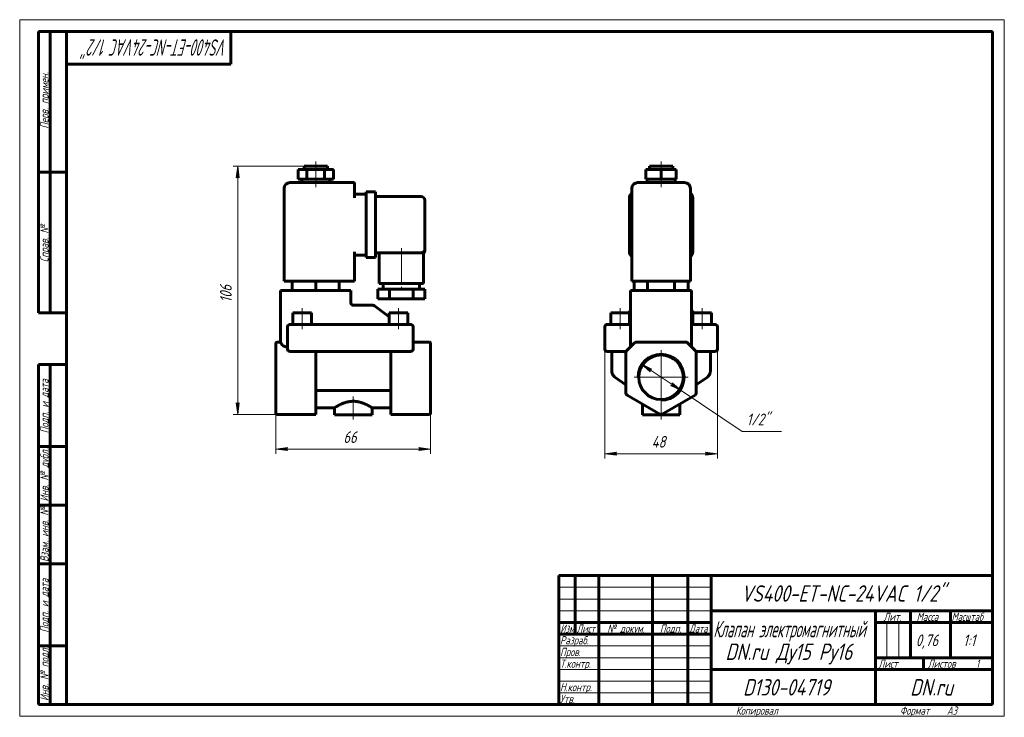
# Model space of a CAD drawing. Header units: millimetres. Extents: x 0 to 420, y 0 to 297.
import ezdxf

# ---------------------------------------------------------------- set-up
doc = ezdxf.new("R2010")
doc.units = ezdxf.units.MM
for name, pattern in [('K5LT_AXLED', [19.5, 15, -1.5, 1.5, -1.5]), ('K5LT_BASIC', [0]), ('K5LT_THIN', [0])]:
    doc.linetypes.add(name, pattern=pattern)
doc.layers.add('Системный слой', color=7, linetype='Continuous')
doc.layers.add('Системный слой (1)', color=7, linetype='Continuous', true_color=0x6c6c6c)
doc.styles.add('KDIMTEXTSTYLE', font='GOST_AU.SHX', dxfattribs={"width": 0.96, "oblique": 15, "height": 5})
doc.styles.add('KTEXTSTYLE', font='GOST_AU.SHX', dxfattribs={"width": 0.96, "height": 5})
doc.dimstyles.new('KDIMSTYLE (1.00)', dxfattribs={"dimtxt": 5, "dimasz": 1, "dimexe": 2, "dimexo": 0, "dimgap": 1, "dimtad": 1, "dimtxsty": 'KDIMTEXTSTYLE', "dimsah": 1, "dimcen": 0, "dimdle": 1, "dimadec": 0, "dimazin": 0, "dimtfac": 0.667, "dimtmove": 0, "dimatfit": 3, "dimfxl": 1, "dimtvp": 1, "dimtolj": 1, "dimtzin": 0, "dimarcsym": 0})

# ---------------------------------------------------------------- blocks, each defined once
blk = doc.blocks.new('U0')
at = {"layer": 'Системный слой (1)', "color": 150, "linetype": 'K5LT_BASIC', "lineweight": 60, "true_color": 0x0080ff}
for p, q in [((286.6, 173.33), (286.6, 173.35)), ((286.64, 173.08), (286.6, 173.33)), ((286.68, 172.98), (286.64, 173.08)), ((286.7, 172.94), (286.68, 172.98)), ((286.71, 172.92), (286.7, 172.94)), ((286.71, 172.91), (286.71, 172.92)), ((286.72, 172.91), (286.71, 172.91)), ((286.72, 172.9), (286.72, 172.91)), ((286.72, 172.89), (286.72, 172.9)), ((286.72, 172.9), (286.72, 172.9)), ((286.72, 172.9), (286.72, 172.9)), ((286.72, 172.9), (286.72, 172.9)), ((286.72, 172.9), (286.72, 172.9)), ((286.72, 172.9), (286.72, 172.9)), ((286.72, 172.9), (286.72, 172.9)), ((286.72, 172.9), (286.72, 172.9)), ((286.72, 172.9), (286.72, 172.9)), ((286.72, 172.9), (286.72, 172.9)), ((286.72, 172.9), (286.72, 172.9)), ((286.72, 172.9), (286.72, 172.9)), ((286.72, 172.9), (286.72, 172.9)), ((286.77, 172.83), (286.72, 172.89))]:
    blk.add_line(p, q, dxfattribs=at)
blk = doc.blocks.new('U1')
at = {"layer": 'Системный слой (1)', "color": 150, "linetype": 'K5LT_BASIC', "lineweight": 60, "true_color": 0x0080ff}
for p, q in [((258.6, 155.52), (258.6, 155.45)), ((258.6, 155.28), (258.6, 155.15))]:
    blk.add_line(p, q, dxfattribs=at)
blk = doc.blocks.new('U2')
at = {"layer": 'Системный слой (1)', "color": 150, "linetype": 'K5LT_BASIC', "lineweight": 60, "true_color": 0x0080ff}
for p, q in [((260.43, 172.83), (260.48, 172.89)), ((260.48, 172.89), (260.49, 172.9)), ((260.49, 172.91), (260.5, 172.92)), ((260.49, 172.9), (260.49, 172.91)), ((260.49, 172.91), (260.49, 172.91)), ((260.49, 172.9), (260.49, 172.9)), ((260.49, 172.9), (260.49, 172.9)), ((260.49, 172.9), (260.49, 172.9)), ((260.49, 172.9), (260.49, 172.9)), ((260.49, 172.9), (260.49, 172.9)), ((260.49, 172.9), (260.49, 172.9)), ((260.49, 172.9), (260.49, 172.9)), ((260.49, 172.9), (260.49, 172.9)), ((260.49, 172.9), (260.49, 172.9)), ((260.49, 172.9), (260.49, 172.9)), ((260.49, 172.9), (260.49, 172.9)), ((260.49, 172.9), (260.49, 172.9)), ((260.5, 172.92), (260.51, 172.94)), ((260.51, 172.94), (260.53, 172.98)), ((260.53, 172.98), (260.56, 173.08)), ((260.56, 173.08), (260.6, 173.33)), ((260.6, 173.33), (260.6, 173.35))]:
    blk.add_line(p, q, dxfattribs=at)
blk = doc.blocks.new('U3')
at = {"layer": 'Системный слой (1)', "color": 150, "linetype": 'K5LT_BASIC', "lineweight": 60, "true_color": 0x0080ff}
for p, q in [((288.6, 155.52), (288.6, 155.45)), ((288.6, 155.28), (288.6, 155.15))]:
    blk.add_line(p, q, dxfattribs=at)
blk = doc.blocks.new('U4')
at = {"layer": 'Системный слой (1)', "color": 150, "linetype": 'K5LT_BASIC', "lineweight": 60, "true_color": 0x0080ff}
for p, q in [((286.6, 181.57), (286.6, 173.35)), ((286.6, 173.35), (286.6, 157.57))]:
    blk.add_line(p, q, dxfattribs=at)
blk = doc.blocks.new('U5')
at = {"layer": 'Системный слой (1)', "color": 30, "linetype": 'K5LT_AXLED', "lineweight": 18, "true_color": 0xff8000}
for q in [(273.6, 156.07), (262.1, 144.57), (285.1, 144.57), (273.6, 133.07)]:
    blk.add_line((273.6, 144.57), q, dxfattribs=at)
blk = doc.blocks.new('D0')
at = {"layer": 'Системный слой (1)'}
for points in [[(249.6, 111.96), (254.6, 112.61), (254.1, 111.96), (254.6, 111.3)], [(297.6, 111.96), (292.6, 112.61), (293.1, 111.96), (292.6, 111.3)]]:
    blk.add_hatch(color=7, dxfattribs=at).paths.add_polyline_path(points)
at = {"layer": 'Системный слой (1)', "color": 7, "linetype": 'K5LT_THIN', "lineweight": 18}
for p, q in [((249.6, 161.32), (249.6, 109.96)), ((297.6, 161.32), (297.6, 109.96)), ((249.6, 111.96), (254.6, 112.61)), ((254.6, 111.3), (249.6, 111.96)), ((254.6, 112.61), (254.1, 111.96)), ((254.1, 111.96), (254.6, 111.3)), ((293.1, 111.96), (292.6, 112.61)), ((292.6, 112.61), (297.6, 111.96)), ((297.6, 111.96), (292.6, 111.3)), ((292.6, 111.3), (293.1, 111.96))]:
    blk.add_line(p, q, dxfattribs=at)
blk.add_wipeout([(269.58, 112.96), (269.58, 120.34), (277.3, 120.34), (277.3, 112.96)]).dxf.layer = 'Системный слой (1)'
blk.add_line((249.6, 111.96), (297.6, 111.96), dxfattribs=at)
at = {"layer": 'Системный слой (1)', "color": 7, "insert": (269.58, 119.54), "char_height": 5, "attachment_point": 1, "style": 'KTEXTSTYLE'}
blk.add_mtext('\\H5.0;\\W1.000;\\Q15;\\Q15;\\W0.965;48', dxfattribs=at)
blk = doc.blocks.new('KDIMARROW_01')
at = {"layer": 'Системный слой'}
blk.add_hatch(color=0, dxfattribs=at).paths.add_polyline_path([(-5, -0.66), (0, 0), (-5, 0.66), (-4.5, 0)])
at = {"layer": 'Системный слой', "color": 0, "linetype": 'K5LT_THIN', "lineweight": 18}
for p, q in [((-4.5, 0), (-5, 0.66)), ((-5, 0.66), (0, 0)), ((0, 0), (-5, -0.66)), ((-5, -0.66), (-4.5, 0))]:
    blk.add_line(p, q, dxfattribs=at)
at = {"layer": 'Системный слой (1)', "color": 0, "linetype": 'K5LT_THIN', "lineweight": 18}
blk.add_line((109.29, 144.57), (108.29, 144.57), dxfattribs=at)
blk = doc.blocks.new('D1')
at = {"layer": 'Системный слой (1)'}
for points in [[(269.61, 148.03), (265.08, 150.26), (268.87, 146.93), (268.83, 147.76)], [(282.12, 138.87), (278.33, 142.2), (278.38, 141.37), (277.6, 141.1)]]:
    blk.add_hatch(color=7, dxfattribs=at).paths.add_polyline_path(points)
at = {"layer": 'Системный слой (1)', "color": 7, "linetype": 'K5LT_THIN', "lineweight": 18}
for p, q in [((265.08, 150.26), (269.61, 148.03)), ((268.87, 146.93), (265.08, 150.26)), ((265.08, 150.26), (282.12, 138.87)), ((269.61, 148.03), (268.83, 147.76)), ((268.83, 147.76), (268.87, 146.93)), ((277.6, 141.1), (278.38, 141.37)), ((282.12, 138.87), (277.6, 141.1)), ((278.38, 141.37), (278.33, 142.2)), ((278.33, 142.2), (282.12, 138.87))]:
    blk.add_line(p, q, dxfattribs=at)
blk.add_wipeout([(310.12, 122.49), (310.12, 129.87), (322.41, 129.87), (322.41, 122.49)]).dxf.layer = 'Системный слой (1)'
for p, q in [((282.12, 138.87), (308.12, 121.49)), ((308.12, 121.49), (324.92, 121.49))]:
    blk.add_line(p, q, dxfattribs=at)
at = {"layer": 'Системный слой (1)', "color": 7, "insert": (310.12, 129.08), "char_height": 5, "attachment_point": 1, "style": 'KTEXTSTYLE'}
blk.add_mtext('\\H5.0;\\W1.000;\\Q15;\\Q15;\\W0.965;1/2"', dxfattribs=at)
blk = doc.blocks.new('U6')
at = {"layer": 'Системный слой (1)', "color": 150, "linetype": 'K5LT_BASIC', "lineweight": 60, "true_color": 0x0080ff}
for p, q in [((126.29, 131.57), (134.29, 131.57)), ((150.29, 131.57), (158.29, 131.57))]:
    blk.add_line(p, q, dxfattribs=at)
blk = doc.blocks.new('U7')
at = {"layer": 'Системный слой (1)', "color": 150, "linetype": 'K5LT_BASIC', "lineweight": 60, "true_color": 0x0080ff}
for p, q in [((172.79, 199.07), (172.79, 199.07)), ((172.79, 199.07), (172.79, 198.68)), ((172.79, 198.68), (172.79, 198.68)), ((172.79, 198.68), (172.79, 198.68))]:
    blk.add_line(p, q, dxfattribs=at)
blk = doc.blocks.new('D2')
at = {"layer": 'Системный слой (1)'}
for points in [[(113.79, 113.96), (114.29, 114.61), (109.29, 113.96), (114.29, 113.3)], [(175.29, 113.96), (170.29, 114.61), (170.79, 113.96), (170.29, 113.3)]]:
    blk.add_hatch(color=7, dxfattribs=at).paths.add_polyline_path(points)
at = {"layer": 'Системный слой (1)', "color": 7, "linetype": 'K5LT_THIN', "lineweight": 18}
for p, q in [((109.29, 129.29), (109.29, 111.96)), ((175.29, 129.29), (175.29, 111.96)), ((109.29, 113.96), (114.29, 114.61)), ((114.29, 113.3), (109.29, 113.96)), ((114.29, 114.61), (113.79, 113.96)), ((113.79, 113.96), (114.29, 113.3)), ((170.79, 113.96), (170.29, 114.61)), ((170.29, 114.61), (175.29, 113.96)), ((175.29, 113.96), (170.29, 113.3)), ((170.29, 113.3), (170.79, 113.96))]:
    blk.add_line(p, q, dxfattribs=at)
blk.add_wipeout([(138.08, 114.96), (138.08, 122.34), (146.17, 122.34), (146.17, 114.96)]).dxf.layer = 'Системный слой (1)'
blk.add_line((109.29, 113.96), (175.29, 113.96), dxfattribs=at)
at = {"layer": 'Системный слой (1)', "color": 7, "insert": (138.08, 121.54), "char_height": 5, "attachment_point": 1, "style": 'KTEXTSTYLE'}
blk.add_mtext('\\H5.0;\\W1.000;\\Q15;\\Q15;\\W0.965;66', dxfattribs=at)
blk = doc.blocks.new('D3')
at = {"layer": 'Системный слой (1)'}
for points in [[(93.69, 229.57), (93.03, 234.57), (92.37, 229.57), (93.03, 230.07)], [(93.03, 128.72), (93.69, 133.72), (93.03, 133.22), (92.37, 133.72)]]:
    blk.add_hatch(color=7, dxfattribs=at).paths.add_polyline_path(points)
at = {"layer": 'Системный слой (1)', "color": 7, "linetype": 'K5LT_THIN', "lineweight": 18}
for p, q in [((121.29, 234.57), (91.03, 234.57)), ((92.37, 229.57), (93.03, 234.57)), ((93.03, 234.57), (93.69, 229.57)), ((93.03, 230.07), (92.37, 229.57)), ((93.69, 229.57), (93.03, 230.07)), ((93.03, 128.72), (92.37, 133.72)), ((92.37, 133.72), (93.03, 133.22)), ((93.03, 133.22), (93.69, 133.72)), ((93.69, 133.72), (93.03, 128.72)), ((118.04, 128.72), (91.03, 128.72))]:
    blk.add_line(p, q, dxfattribs=at)
blk.add_wipeout([(92.03, 176.43), (84.65, 176.43), (84.65, 186.44), (92.03, 186.44)]).dxf.layer = 'Системный слой (1)'
blk.add_line((93.03, 234.57), (93.03, 128.72), dxfattribs=at)
at = {"layer": 'Системный слой (1)', "color": 7, "insert": (85.45, 176.43), "char_height": 5, "attachment_point": 1, "rotation": 90, "style": 'KTEXTSTYLE'}
blk.add_mtext('\\H5.0;\\W1.000;\\Q15;\\Q15;\\W0.965;106', dxfattribs=at)
blk = doc.blocks.new('U8')
at = {"color": 7, "linetype": 'K5LT_THIN', "lineweight": 18}
for p, q in [((0, 0), (0, 297)), ((0, 297), (420, 297)), ((420, 297), (420, 0)), ((230, 55), (295, 55)), ((230, 50), (295, 50)), ((230, 45), (295, 45)), ((369.96, 25), (369.96, 40)), ((374.98, 25), (374.98, 40)), ((230, 30), (295, 30)), ((230, 25), (295, 25)), ((230, 20), (295, 20)), ((230, 15), (295, 15)), ((230, 10), (295, 10)), ((420, 0), (0, 0))]:
    blk.add_line(p, q, dxfattribs=at)
at = {"color": 150, "linetype": 'K5LT_BASIC', "lineweight": 60, "true_color": 0x0080ff}
for p, q in [((8, 172), (8, 292)), ((20, 292), (8, 292)), ((13, 172), (13, 292)), ((20, 5), (20, 292)), ((20, 292), (415, 292)), ((90, 292), (90, 278)), ((415, 292), (415, 5)), ((90, 278), (20, 278)), ((20, 232), (8, 232)), ((20, 172), (8, 172)), ((8, 5), (8, 150)), ((20, 150), (8, 150)), ((13, 5), (13, 150)), ((20, 115), (8, 115)), ((20, 90), (8, 90)), ((20, 65), (8, 65)), ((230, 60), (415, 60)), ((230, 5), (230, 60)), ((237, 35), (237, 60)), ((247, 5), (247, 60)), ((270, 5), (270, 60)), ((285, 5), (285, 60)), ((295, 5), (295, 60)), ((295, 45), (415, 45)), ((365, 5), (365, 45)), ((380, 25), (380, 45)), ((397, 25), (397, 45)), ((230, 40), (295, 40)), ((365, 40), (380, 40)), ((380, 40), (415, 40)), ((230, 35), (295, 35)), ((20, 30), (8, 30)), ((365, 25), (415, 25)), ((385.57, 20), (385.57, 25)), ((295, 20), (365, 20)), ((365, 20), (415, 20)), ((20, 5), (8, 5)), ((415, 5), (20, 5))]:
    blk.add_line(p, q, dxfattribs=at)
at = {"color": 7, "attachment_point": 1, "style": 'KTEXTSTYLE'}
for s, insert, char_height, rotation in [('\\H5.0;\\W1.000;\\Q15;\\Q15;\\W0.676;\\H7.00;VS400-ET-NC-24VAC 1/2"', (88.62, 281.64), 7, 180), ('\\H5.0;\\W1.000;\\Q15;\\Q15;\\W0.965;\\H3.50;Перв. примен.', (8.82, 250.52), 3.5, 90), ('\\H5.0;\\W1.000;\\Q15;\\Q15;\\W0.965;\\H3.50;Справ. №', (8.82, 193.63), 3.5, 90), ('\\H5.0;\\W1.000;\\Q15;\\Q15;\\W0.965;\\H3.50;Подп. и дата', (8.82, 120.66), 3.5, 90), ('\\H5.0;\\W1.000;\\Q15;\\Q15;\\W0.965;\\H3.50;Инв. № дубл.', (8.82, 91.57), 3.5, 90), ('\\H5.0;\\W1.000;\\Q15;\\Q15;\\W0.965;\\H3.50;Взам. инв. №', (8.82, 65.8), 3.5, 90), ('\\H5.0;\\W1.000;\\Q15;\\Q15;\\W0.965;\\H3.50;Подп. и дата', (8.82, 35.66), 3.5, 90), ('\\H5.0;\\W1.000;\\Q15;\\Q15;\\W0.965;\\H3.50;Инв. № подл.', (8.82, 6.57), 3.5, 90)]:
    blk.add_mtext(s, dxfattribs=dict(at, insert=insert, char_height=char_height, rotation=rotation))
for s, insert, char_height in [('\\H5.0;\\W1.000;\\Q15;\\Q15;\\W0.965;\\H7.00;VS400-ET-NC-24VAC 1/2"', (307.7, 55.86), 7), ('\\H5.0;\\W1.000;\\Q15;\\Q15;\\W0.965;\\H3.50;Лит.', (368.47, 44.18), 3.5), ('\\H5.0;\\W1.000;\\Q15;\\Q15;\\W0.965;\\H3.50;Масса', (382.58, 44.18), 3.5), ('\\H5.0;\\W1.000;\\Q15;\\Q15;\\W0.930;\\H3.50;Масштаб', (397.52, 44.18), 3.5), ('\\H5.0;\\W1.000;\\Q15;\\Q15;\\W0.784;\\H3.50;Изм.', (230.62, 39.18), 3.5), ('\\H5.0;\\W1.000;\\Q15;\\Q15;\\W0.799;\\H3.50;Лист', (237.61, 39.18), 3.5), ('\\H5.0;\\W1.000;\\Q15;\\Q15;\\W0.965;\\H3.50;№ докум.', (250.63, 39.18), 3.5), ('\\H5.0;\\W1.000;\\Q15;\\Q15;\\W0.965;\\H3.50;Подп.', (273.1, 39.18), 3.5), ('\\H5.0;\\W1.000;\\Q15;\\Q15;\\W0.799;\\H3.50;Дата', (285.61, 39.18), 3.5), ('\\H5.0;\\W1.000;\\Q15;\\Q15;\\W0.672;\\H7.00;Клапан электромагнитный', (295.88, 40.69), 7), ('\\H5.0;\\W1.000;\\Q15;\\Q15;\\W0.965;\\H3.50;Разраб.', (230.5, 34.18), 3.5), ('\\H5.0;\\W1.000;\\Q15;\\Q15;\\W0.965;0,76', (382.23, 34.9), 5), ('\\H5.0;\\W1.000;\\Q15;\\Q15;\\W0.965;{\\c16711680;1:1}', (402.44, 34.9), 5), ('\\H5.0;\\W1.000;\\Q15;\\Q15;\\W0.965;\\H7.00;DN.ru Ду15 Ру16', (301.04, 31.02), 7), ('\\H5.0;\\W1.000;\\Q15;\\Q15;\\W0.965;\\H3.50;Пров.', (230.5, 29.18), 3.5), ('\\H5.0;\\W1.000;\\Q15;\\Q15;\\W0.965;\\H3.50;Т.контр.', (230.5, 24.18), 3.5), ('\\H5.0;\\W1.000;\\Q15;\\Q15;\\W0.965;\\H3.50;Лист', (366.32, 24.18), 3.5), ('\\H5.0;\\W1.000;\\Q15;\\Q15;\\W0.965;\\H3.50;Листов', (387.36, 24.18), 3.5), ('\\H5.0;\\W1.000;\\Q15;\\Q15;\\W0.965;\\H3.50;1', (407.91, 24.18), 3.5), ('\\H5.0;\\W1.000;\\Q15;\\Q15;\\W0.965;\\H3.50;Н.контр.', (230.5, 14.18), 3.5), ('\\H5.0;\\W1.000;\\Q15;\\Q15;\\W0.965;\\H7.00;D130-04719', (308.54, 15.86), 7), ('\\H5.0;\\W1.000;\\Q15;\\Q15;\\W0.965;\\H7.00;DN.ru', (379.84, 15.86), 7), ('\\H5.0;\\W1.000;\\Q15;\\Q15;\\W0.965;\\H3.50;Утв.', (230.5, 9.18), 3.5), ('\\H5.0;\\W1.000;\\Q15;\\Q15;\\W0.965;\\H3.50;Копировал', (305.5, 4.18), 3.5), ('\\H5.0;\\W1.000;\\Q15;\\Q15;\\W0.965;\\H3.50;Формат', (375.5, 4.18), 3.5), ('\\H5.0;\\W1.000;\\Q15;\\Q15;\\W0.965;\\H3.50;A3', (395.5, 4.18), 3.5)]:
    blk.add_mtext(s, dxfattribs=dict(at, insert=insert, char_height=char_height))

msp = doc.modelspace()

# ---------------------------------------------------------------- linework, layer by layer
at = {"layer": 'Системный слой (1)', "color": 30, "linetype": 'K5LT_AXLED', "lineweight": 18, "true_color": 0xff8000}
for p, q in [((126.294, 231.065), (126.294, 236.565)), ((273.603, 231.065), (273.603, 236.565)), ((126.294, 225.565), (126.294, 231.065)), ((273.603, 225.565), (273.603, 231.065)), ((162.794, 199.565), (162.794, 180.065)), ((120.544, 165.065), (120.544, 174.065)), ((161.544, 165.065), (161.544, 174.065)), ((256.103, 165.065), (256.103, 174.065)), ((291.103, 165.065), (291.103, 174.065)), ((142.294, 136.318), (142.294, 126.565)), ((273.603, 126.565), (273.603, 136.318))]:
    msp.add_line(p, q, dxfattribs=at)
at = {"layer": 'Системный слой (1)', "color": 150, "linetype": 'K5LT_BASIC', "lineweight": 60, "true_color": 0x0080ff}
for p, q in [((118.794, 229.065), (118.794, 233.065)), ((118.794, 233.065), (122.544, 233.065)), ((121.294, 234.565), (131.294, 234.565)), ((121.294, 233.065), (121.294, 234.565)), ((122.544, 233.065), (130.044, 233.065)), ((122.544, 229.065), (122.544, 233.065)), ((130.044, 233.065), (133.794, 233.065)), ((130.044, 229.065), (130.044, 233.065)), ((131.294, 233.065), (131.294, 234.565)), ((133.794, 229.065), (133.794, 233.065)), ((267.108, 233.065), (273.603, 233.065)), ((267.108, 229.065), (267.108, 233.065)), ((268.603, 234.565), (278.603, 234.565)), ((268.603, 233.065), (268.603, 234.565)), ((273.603, 229.065), (273.603, 233.065)), ((273.603, 233.065), (280.098, 233.065)), ((278.603, 233.065), (278.603, 234.565)), ((280.098, 229.065), (280.098, 233.065)), ((142.794, 227.565), (115.294, 227.565)), ((118.794, 229.065), (122.544, 229.065)), ((120.294, 227.565), (120.294, 229.065)), ((122.544, 229.065), (130.044, 229.065)), ((130.044, 229.065), (133.794, 229.065)), ((132.294, 227.565), (132.294, 229.065)), ((142.794, 227.565), (142.794, 225.065)), ((283.603, 227.565), (263.603, 227.565)), ((267.108, 229.065), (273.603, 229.065)), ((267.603, 227.565), (267.603, 229.065)), ((273.603, 229.065), (280.098, 229.065)), ((279.603, 227.565), (279.603, 229.065)), ((112.794, 185.565), (112.794, 225.065)), ((142.794, 221.065), (142.794, 225.065)), ((147.794, 221.065), (147.794, 223.565)), ((147.794, 223.565), (151.794, 223.565)), ((151.794, 223.565), (151.794, 221.065)), ((261.103, 185.565), (261.103, 225.065)), ((286.103, 185.565), (286.103, 225.065)), ((142.794, 222.565), (147.794, 222.565)), ((147.794, 221.065), (147.794, 198.065)), ((151.794, 221.565), (171.294, 221.565)), ((151.794, 221.065), (151.794, 198.065)), ((172.794, 220.065), (172.794, 199.065)), ((260.103, 198.065), (260.103, 221.065)), ((287.103, 221.065), (287.103, 198.065)), ((142.794, 185.565), (142.794, 198.065)), ((147.794, 195.565), (147.794, 198.065)), ((151.794, 198.065), (151.794, 195.565)), ((151.794, 197.565), (171.294, 197.565)), ((153.294, 197.565), (153.294, 184.565)), ((171.294, 197.565), (172.294, 197.565)), ((172.294, 197.565), (172.294, 184.565)), ((172.794, 199.065), (172.794, 198.683)), ((172.794, 198.807), (172.794, 198.822)), ((172.794, 198.683), (172.794, 198.683)), ((172.794, 198.683), (172.794, 198.683)), ((142.794, 196.565), (147.794, 196.565)), ((147.794, 195.565), (151.794, 195.565)), ((115.294, 185.565), (112.794, 185.565)), ((115.294, 185.565), (142.794, 185.565)), ((116.294, 185.565), (116.294, 181.565)), ((126.294, 185.565), (126.294, 181.565)), ((136.294, 185.565), (136.294, 181.565)), ((263.603, 185.565), (261.103, 185.565)), ((262.056, 185.565), (262.056, 181.565)), ((263.603, 185.565), (283.603, 185.565)), ((267.829, 185.565), (267.829, 181.565)), ((279.376, 185.565), (279.376, 181.565)), ((286.103, 185.565), (283.603, 185.565)), ((285.15, 185.565), (285.15, 181.565)), ((111.294, 181.565), (111.294, 159.565)), ((111.294, 181.565), (113.794, 181.565)), ((138.794, 181.565), (113.794, 181.565)), ((138.794, 181.565), (141.294, 181.565)), ((141.294, 181.565), (141.294, 176.055)), ((152.794, 182.065), (152.794, 178.065)), ((157.794, 182.065), (152.794, 182.065)), ((172.294, 184.565), (153.294, 184.565)), ((155.044, 184.565), (155.044, 182.065)), ((167.794, 182.065), (157.794, 182.065)), ((157.794, 182.065), (157.794, 178.065)), ((167.794, 182.065), (167.794, 178.065)), ((172.794, 182.065), (167.794, 182.065)), ((170.544, 184.565), (170.544, 182.065)), ((172.794, 182.065), (172.794, 178.065)), ((260.603, 181.565), (263.103, 181.565)), ((260.603, 181.565), (260.603, 157.565)), ((284.103, 181.565), (263.103, 181.565)), ((284.103, 181.565), (286.603, 181.565)), ((157.794, 178.065), (152.794, 178.065)), ((167.794, 178.065), (157.794, 178.065)), ((172.794, 178.065), (167.794, 178.065)), ((141.294, 176.21), (141.294, 176.055)), ((141.294, 176.055), (141.294, 176.055)), ((141.294, 176.055), (141.294, 176.055)), ((142.294, 175.275), (142.294, 175.275)), ((150.706, 175.275), (142.294, 175.275)), ((151.312, 175.071), (157.544, 170.325)), ((260.487, 172.902), (259.388, 172.065)), ((286.719, 172.902), (287.817, 172.065)), ((116.544, 172.065), (124.544, 172.065)), ((116.544, 167.065), (116.544, 172.065)), ((124.544, 167.065), (124.544, 172.065)), ((157.544, 167.065), (157.544, 172.065)), ((157.544, 172.065), (165.544, 172.065)), ((165.544, 167.065), (165.544, 172.065)), ((252.103, 172.065), (260.103, 172.065)), ((252.103, 167.065), (252.103, 172.065)), ((260.103, 167.065), (260.103, 172.065)), ((287.103, 172.065), (295.103, 172.065)), ((287.103, 167.065), (287.103, 172.065)), ((295.103, 167.065), (295.103, 172.065)), ((114.294, 166.065), (114.294, 156.565)), ((115.294, 167.065), (117.294, 167.065)), ((164.794, 167.065), (117.294, 167.065)), ((164.794, 167.065), (166.794, 167.065)), ((167.794, 156.565), (167.794, 166.065)), ((249.603, 166.065), (249.603, 156.565)), ((250.603, 167.065), (252.603, 167.065)), ((252.603, 167.065), (260.603, 167.065)), ((286.603, 167.065), (294.603, 167.065)), ((294.603, 167.065), (296.603, 167.065)), ((297.603, 166.065), (297.603, 156.565)), ((109.294, 158.919), (109.294, 159.065)), ((109.294, 155.505), (109.294, 158.919)), ((109.294, 155.151), (109.294, 155.505)), ((111.295, 159.565), (109.794, 159.565)), ((113.794, 157.565), (114.294, 157.565)), ((117.294, 155.565), (115.294, 155.565)), ((117.294, 155.565), (164.794, 155.565)), ((126.294, 137.803), (126.294, 155.565)), ((158.294, 137.803), (158.294, 155.565)), ((166.794, 155.565), (164.794, 155.565)), ((167.794, 159.565), (174.794, 159.565)), ((175.294, 159.065), (175.294, 158.919)), ((175.294, 155.505), (175.294, 158.919)), ((175.294, 155.505), (175.294, 155.151)), ((252.603, 155.565), (250.603, 155.565)), ((252.603, 155.565), (252.603, 147.09)), ((252.603, 155.565), (258.603, 155.565)), ((258.603, 155.565), (258.892, 155.855)), ((258.603, 155.565), (258.603, 155.151)), ((262.31, 159.272), (258.896, 155.858)), ((284.189, 159.565), (263.017, 159.565)), ((288.31, 155.858), (284.896, 159.272)), ((288.603, 155.565), (288.313, 155.855)), ((288.603, 155.565), (288.603, 155.565)), ((288.603, 155.565), (288.603, 155.151)), ((288.603, 155.565), (294.603, 155.565)), ((294.603, 155.565), (294.603, 147.09)), ((296.603, 155.565), (294.603, 155.565)), ((109.294, 137.803), (109.294, 155.151)), ((175.294, 137.803), (175.294, 155.151)), ((258.603, 155.151), (258.603, 137.803)), ((288.603, 137.803), (288.603, 155.151)), ((258.603, 141.265), (253.861, 144.647)), ((293.345, 144.647), (288.603, 141.265)), ((127.305, 138.917), (157.282, 138.917)), ((109.294, 137.37), (109.294, 137.803)), ((109.294, 129.287), (109.294, 137.37)), ((126.294, 137.803), (126.294, 136.937)), ((126.294, 128.854), (126.294, 136.937)), ((158.294, 136.937), (158.294, 137.803)), ((158.294, 128.854), (158.294, 136.937)), ((175.294, 137.803), (175.294, 137.37)), ((175.294, 129.287), (175.294, 137.37)), ((259.103, 136.937), (273.103, 128.854)), ((274.103, 128.854), (288.103, 136.937)), ((134.294, 131.565), (134.294, 128.565)), ((150.294, 131.565), (150.294, 128.565)), ((265.603, 133.184), (265.603, 128.565)), ((281.603, 133.184), (281.603, 128.565)), ((109.294, 129.22), (109.294, 129.287)), ((109.794, 128.72), (126.294, 128.72)), ((126.294, 128.854), (126.294, 128.72)), ((150.294, 128.565), (134.294, 128.565)), ((158.294, 128.72), (158.294, 128.854)), ((158.294, 128.72), (174.794, 128.72)), ((175.294, 129.287), (175.294, 129.22)), ((281.603, 128.565), (265.603, 128.565))]:
    msp.add_line(p, q, dxfattribs=at)
msp.add_circle((273.603, 144.565), 9.5, dxfattribs=at)
for centre, radius, start, end in [((115.294, 225.065), 2.5, 90, 180), ((263.603, 225.065), 2.5, 90, 180), ((283.603, 225.065), 2.5, 0, 90), ((262.603, 221.065), 2.5, 126.8699, 180), ((284.603, 221.065), 2.5, 0, 53.1301), ((171.294, 220.065), 1.5, 0, 90), ((171.294, 199.065), 1.5, 270, 0), ((171.294, 199.065), 1.5, 270.44711, 0), ((171.294, 198.683), 1.5, 311.81031, 0), ((262.603, 198.065), 2.5, 180, 233.1301), ((284.603, 198.065), 2.5, 306.8699, 0), ((142.294, 176.275), 1, 180, 270), ((150.706, 174.275), 1, 52.70853, 90), ((115.294, 166.065), 1, 90, 180), ((166.794, 166.065), 1, 0, 90), ((250.603, 166.065), 1, 90, 180), ((296.603, 166.065), 1, 0, 90), ((109.794, 159.065), 0.5, 90, 180), ((115.294, 156.565), 1, 180, 270), ((166.794, 156.565), 1, 270, 0), ((174.794, 159.065), 0.5, 0, 90), ((250.603, 156.565), 1, 180, 270), ((259.603, 155.151), 1, 135, 180), ((263.017, 158.565), 1, 90, 135), ((284.189, 158.565), 1, 45, 90), ((287.603, 155.151), 1, 0, 45), ((296.603, 156.565), 1, 270, 0), ((259.603, 137.803), 1, 180, 240), ((287.603, 137.803), 1, 300, 0), ((109.794, 129.22), 0.5, 180, 270), ((174.794, 129.22), 0.5, 270, 0), ((273.603, 129.72), 1, 240, 300)]:
    msp.add_arc(centre, radius, start, end, dxfattribs=at)
at = {"layer": 'Системный слой (1)', "color": 7, "linetype": 'K5LT_THIN', "lineweight": 18}
msp.add_arc((273.603, 144.565), 10.247, 270, 180, dxfattribs=at)
at = {"layer": 'Системный слой (1)', "color": 150, "linetype": 'K5LT_BASIC', "lineweight": 60, "true_color": 0x0080ff}
for start_param, end_param in [(0.0004646, 0.0005387), (0, 0.0002688), (0.0002688, 0.0004646)]:
    msp.add_ellipse((142.294, 176.055), major_axis=(-1, 0), ratio=0.8913849, start_param=start_param, end_param=end_param, dxfattribs=at)
for points, knots in [([(172.794, 198.683), (172.794, 198.683), (172.794, 198.683), (172.794, 198.679), (172.794, 198.675), (172.793, 198.667), (172.793, 198.663), (172.793, 198.65), (172.793, 198.641), (172.792, 198.616), (172.791, 198.599), (172.788, 198.548), (172.784, 198.514), (172.771, 198.415), (172.758, 198.35), (172.722, 198.221), (172.7, 198.158), (172.648, 198.035), (172.618, 197.975), (172.549, 197.86), (172.511, 197.805), (172.428, 197.7), (172.384, 197.651), (172.329, 197.598), (172.322, 197.592), (172.314, 197.584), (172.313, 197.583), (172.306, 197.577), (172.3, 197.571), (172.294, 197.565)], [0.0015295, 0.0015295, 0.0015295, 0.0015295, 0.0061182, 0.0061182, 0.146493, 0.146493, 0.2975747, 0.2975747, 0.599738, 0.599738, 1.2040646, 1.2040646, 2.4127178, 2.4127178, 4.7757915, 4.7757915, 7.1589078, 7.1589078, 9.54946, 9.54946, 11.9358385, 11.9358385, 14.3022232, 14.3022232, 14.6500446, 14.6500446, 14.6901943, 14.6901943, 14.9968073, 14.9968073, 14.9968073, 14.9968073]), ([(172.794, 198.683), (172.794, 198.683), (172.794, 198.683), (172.794, 198.679), (172.794, 198.675), (172.793, 198.667), (172.793, 198.662), (172.793, 198.658), (172.793, 198.658), (172.793, 198.648), (172.793, 198.639), (172.792, 198.612), (172.791, 198.594), (172.787, 198.54), (172.783, 198.504), (172.769, 198.402), (172.755, 198.337), (172.718, 198.209), (172.696, 198.146), (172.642, 198.023), (172.611, 197.963), (172.542, 197.849), (172.503, 197.794), (172.419, 197.69), (172.374, 197.641), (172.323, 197.592), (172.319, 197.588), (172.311, 197.581), (172.307, 197.577), (172.303, 197.574)], [0.0042382, 0.0042382, 0.0042382, 0.0042382, 0.0127147, 0.0127147, 0.1526946, 0.1526946, 0.3017981, 0.3017981, 0.3138657, 0.3138657, 0.636208, 0.636208, 1.2808924, 1.2808924, 2.5702613, 2.5702613, 4.9372312, 4.9372312, 7.3230303, 7.3230303, 9.7140965, 9.7140965, 12.1012467, 12.1012467, 14.4681782, 14.4681782, 14.6506356, 14.6506356, 14.8464861, 14.8464861, 14.8464861, 14.8464861]), ([(172.794, 198.683), (172.794, 198.676), (172.794, 198.669), (172.793, 198.655), (172.793, 198.647), (172.793, 198.631), (172.792, 198.623), (172.792, 198.608), (172.791, 198.6), (172.79, 198.583), (172.79, 198.574), (172.789, 198.566)], [0, 0, 0, 0, 0.8773534, 0.8773534, 1.8773534, 1.8773534, 2.8773534, 2.8773534, 3.8773534, 3.8773534, 5, 5, 5, 5]), ([(172.794, 198.683), (172.794, 198.676), (172.794, 198.669), (172.793, 198.655), (172.793, 198.647), (172.793, 198.631), (172.792, 198.623), (172.792, 198.607), (172.791, 198.599), (172.79, 198.583), (172.79, 198.574), (172.789, 198.565)], [0, 0, 0, 0, 0.8742674, 0.8742674, 1.8742674, 1.8742674, 2.8742674, 2.8742674, 3.8742674, 3.8742674, 5, 5, 5, 5]), ([(141.294, 176.275), (141.294, 176.273), (141.294, 176.271), (141.294, 176.267), (141.294, 176.265), (141.294, 176.26), (141.294, 176.258), (141.294, 176.254), (141.294, 176.252), (141.294, 176.248), (141.294, 176.246), (141.294, 176.244)], [0, 0, 0, 0, 0.4, 0.4, 0.8, 0.8, 1.2, 1.2, 1.6, 1.6, 2, 2, 2, 2]), ([(142.294, 175.275), (142.248, 175.275), (142.202, 175.278), (142.111, 175.291), (142.066, 175.3), (141.976, 175.325), (141.933, 175.341), (141.847, 175.379), (141.805, 175.401), (141.726, 175.451), (141.687, 175.478), (141.615, 175.539), (141.58, 175.573), (141.516, 175.644), (141.487, 175.682), (141.434, 175.762), (141.41, 175.804), (141.37, 175.89), (141.352, 175.934), (141.333, 175.996), (141.328, 176.013), (141.321, 176.041), (141.319, 176.052), (141.316, 176.066), (141.315, 176.071), (141.311, 176.087), (141.309, 176.1), (141.302, 176.144), (141.298, 176.175), (141.295, 176.22), (141.294, 176.234), (141.294, 176.257), (141.294, 176.266), (141.294, 176.275)], [0, 0, 0, 0, 1.6624192, 1.6624192, 3.3349157, 3.3349157, 5.0249818, 5.0249818, 6.7270673, 6.7270673, 8.4343305, 8.4343305, 10.1659047, 10.1659047, 11.9074943, 11.9074943, 13.6438397, 13.6438397, 15.3628677, 15.3628677, 16.0056146, 16.0056146, 16.4033081, 16.4033081, 16.5598581, 16.5598581, 17.0217443, 17.0217443, 18.1702238, 18.1702238, 18.6626588, 18.6626588, 19, 19, 19, 19]), ([(111.423, 159.272), (111.421, 159.278), (111.417, 159.288), (111.412, 159.303), (111.407, 159.318), (111.402, 159.332), (111.397, 159.346), (111.392, 159.359), (111.387, 159.372), (111.382, 159.385), (111.377, 159.397), (111.372, 159.41), (111.366, 159.425), (111.358, 159.443), (111.35, 159.463), (111.342, 159.481), (111.334, 159.497), (111.327, 159.512), (111.319, 159.529), (111.31, 159.545), (111.303, 159.557), (111.298, 159.564), (111.296, 159.565), (111.295, 159.565)], [0, 0, 0, 0, 0.0292172, 0.0580562, 0.0866288, 0.1147828, 0.1427663, 0.1704726, 0.1980395, 0.2253545, 0.2525879, 0.2825013, 0.3151604, 0.3624693, 0.4216852, 0.4807683, 0.5279377, 0.5796443, 0.6515114, 0.7415329, 0.8313889, 0.916829, 1, 1, 1, 1]), ([(253.861, 144.647), (253.86, 144.648), (253.859, 144.648), (253.852, 144.653), (253.845, 144.658), (253.83, 144.669), (253.822, 144.675), (253.798, 144.693), (253.782, 144.705), (253.734, 144.743), (253.702, 144.768), (253.609, 144.846), (253.549, 144.901), (253.397, 145.052), (253.308, 145.152), (253.144, 145.365), (253.069, 145.477), (252.935, 145.711), (252.875, 145.833), (252.773, 146.084), (252.731, 146.213), (252.664, 146.474), (252.639, 146.606), (252.61, 146.85), (252.603, 146.961), (252.603, 147.078), (252.603, 147.084), (252.603, 147.09)], [0.0044965, 0.0044965, 0.0044965, 0.0044965, 0.017986, 0.017986, 0.178024, 0.178024, 0.3695374, 0.3695374, 0.7525644, 0.7525644, 1.5186183, 1.5186183, 3.050726, 3.050726, 5.5772136, 5.5772136, 8.1265174, 8.1265174, 10.6872087, 10.6872087, 13.2430992, 13.2430992, 15.7874058, 15.7874058, 17.8878391, 17.8878391, 17.9990735, 17.9990735, 17.9990735, 17.9990735]), ([(293.345, 144.647), (293.345, 144.648), (293.346, 144.648), (293.353, 144.653), (293.36, 144.658), (293.375, 144.669), (293.383, 144.675), (293.408, 144.693), (293.424, 144.705), (293.472, 144.743), (293.504, 144.768), (293.597, 144.846), (293.656, 144.901), (293.809, 145.052), (293.897, 145.152), (294.061, 145.365), (294.136, 145.477), (294.271, 145.711), (294.33, 145.833), (294.432, 146.084), (294.475, 146.213), (294.542, 146.474), (294.567, 146.606), (294.595, 146.85), (294.602, 146.961), (294.603, 147.078), (294.603, 147.084), (294.603, 147.09)], [0.0044965, 0.0044965, 0.0044965, 0.0044965, 0.017986, 0.017986, 0.178024, 0.178024, 0.3695374, 0.3695374, 0.7525644, 0.7525644, 1.5186183, 1.5186183, 3.050726, 3.050726, 5.5772136, 5.5772136, 8.1265174, 8.1265174, 10.6872087, 10.6872087, 13.2430992, 13.2430992, 15.7874058, 15.7874058, 17.8878391, 17.8878391, 17.9990735, 17.9990735, 17.9990735, 17.9990735]), ([(253.861, 144.647), (253.857, 144.649), (253.854, 144.652), (253.846, 144.657), (253.842, 144.661), (253.829, 144.67), (253.821, 144.676), (253.8, 144.692), (253.786, 144.702), (253.759, 144.723), (253.746, 144.733), (253.708, 144.763), (253.684, 144.783), (253.66, 144.803)], [0, 0, 0, 0, 0.3704807, 0.3704807, 0.9262016, 0.9262016, 1.8524033, 1.8524033, 3.4524033, 3.4524033, 5.0524033, 5.0524033, 8, 8, 8, 8]), ([(293.345, 144.647), (293.348, 144.649), (293.351, 144.652), (293.359, 144.657), (293.364, 144.661), (293.377, 144.67), (293.384, 144.676), (293.406, 144.692), (293.419, 144.702), (293.446, 144.723), (293.46, 144.733), (293.497, 144.763), (293.521, 144.783), (293.545, 144.803)], [0, 0, 0, 0, 0.3704798, 0.3704798, 0.9261996, 0.9261996, 1.8523992, 1.8523992, 3.4523992, 3.4523992, 5.0523992, 5.0523992, 8, 8, 8, 8]), ([(127.305, 138.917), (127.275, 138.917), (127.216, 138.918), (127.126, 138.924), (127.033, 138.935), (126.937, 138.952), (126.838, 138.976), (126.738, 139.008), (126.641, 139.046), (126.552, 139.089), (126.472, 139.134), (126.404, 139.179), (126.345, 139.222), (126.31, 139.251), (126.294, 139.265)], [0, 0, 0, 0, 0.0795486, 0.161083, 0.2446178, 0.3335514, 0.4257826, 0.5220428, 0.6187692, 0.7108051, 0.7973121, 0.8716541, 0.9392381, 1, 1, 1, 1]), ([(157.282, 138.917), (157.312, 138.917), (157.371, 138.918), (157.461, 138.924), (157.554, 138.935), (157.65, 138.952), (157.75, 138.976), (157.849, 139.008), (157.946, 139.046), (158.036, 139.089), (158.115, 139.134), (158.183, 139.179), (158.242, 139.222), (158.277, 139.251), (158.294, 139.265)], [0, 0, 0, 0, 0.0795486, 0.161083, 0.2446178, 0.3335514, 0.4257826, 0.5220428, 0.6187692, 0.7108051, 0.7973121, 0.8716541, 0.9392381, 1, 1, 1, 1]), ([(150.294, 131.565), (150.293, 131.565), (150.291, 131.567), (150.282, 131.573), (150.27, 131.58), (150.254, 131.589), (150.233, 131.602), (150.204, 131.62), (150.172, 131.64), (150.138, 131.66), (150.104, 131.681), (150.067, 131.703), (150.021, 131.731), (149.961, 131.767), (149.88, 131.816), (149.784, 131.872), (149.677, 131.936), (149.548, 132.01), (149.392, 132.1), (149.228, 132.193), (149.087, 132.271), (148.975, 132.333), (148.875, 132.387), (148.772, 132.442), (148.665, 132.499), (148.555, 132.557), (148.44, 132.616), (148.322, 132.677), (148.186, 132.745), (148.018, 132.828), (147.814, 132.926), (147.602, 133.025), (147.415, 133.11), (147.255, 133.18), (147.109, 133.243), (146.96, 133.306), (146.792, 133.375), (146.602, 133.45), (146.39, 133.53), (146.191, 133.603), (146.007, 133.667), (145.839, 133.723), (145.669, 133.777), (145.48, 133.835), (145.253, 133.9), (144.958, 133.979), (144.6, 134.064), (144.187, 134.148), (143.774, 134.215), (143.4, 134.261), (143.079, 134.29), (142.786, 134.308), (142.525, 134.317), (142.334, 134.319), (142.174, 134.318), (142.024, 134.315), (141.85, 134.309), (141.689, 134.301), (141.528, 134.29), (141.356, 134.276), (141.131, 134.254), (140.82, 134.215), (140.432, 134.153), (140.045, 134.076), (139.735, 134.005), (139.505, 133.946), (139.326, 133.898), (139.158, 133.85), (138.964, 133.791), (138.686, 133.703), (138.262, 133.557), (137.751, 133.36), (137.242, 133.143), (136.82, 132.95), (136.482, 132.786), (136.208, 132.648), (136.001, 132.541), (135.841, 132.456), (135.69, 132.375), (135.492, 132.267), (135.249, 132.131), (135.007, 131.992), (134.801, 131.872), (134.644, 131.778), (134.527, 131.708), (134.453, 131.663), (134.406, 131.634), (134.377, 131.616), (134.353, 131.602), (134.335, 131.591), (134.32, 131.581), (134.308, 131.574), (134.3, 131.569), (134.295, 131.566), (134.294, 131.565), (134.294, 131.565), (134.294, 131.565)], [0, 0, 0, 0, 0.00500088, 0.00901503, 0.01204864, 0.01508994, 0.01919026, 0.0233186, 0.02747781, 0.03063762, 0.03382466, 0.0370541, 0.04029855, 0.0446928, 0.05023279, 0.05620599, 0.06147732, 0.06758362, 0.07526858, 0.08261799, 0.08808252, 0.09164556, 0.09522268, 0.09883835, 0.10247883, 0.10615375, 0.10983908, 0.11355221, 0.11728265, 0.12229697, 0.12858336, 0.13487488, 0.13991167, 0.1436859, 0.1474591, 0.15123214, 0.15500643, 0.16005856, 0.16512377, 0.17020207, 0.17401133, 0.17781266, 0.18159248, 0.18535986, 0.19029727, 0.19637889, 0.20425595, 0.21269222, 0.22167416, 0.22903485, 0.23482896, 0.24048158, 0.24607593, 0.24999731, 0.25159941, 0.25533253, 0.2587053, 0.26171085, 0.26471053, 0.26805894, 0.27176281, 0.27797773, 0.28644239, 0.29504436, 0.3016277, 0.30577396, 0.30959433, 0.31311623, 0.3166668, 0.32238419, 0.33164316, 0.34575976, 0.35922941, 0.37064469, 0.38018463, 0.38854509, 0.39573032, 0.40023083, 0.40470817, 0.41160519, 0.42197815, 0.43363251, 0.44412644, 0.45396334, 0.46255349, 0.46989547, 0.47402679, 0.47772801, 0.48097321, 0.48419394, 0.48734533, 0.49045336, 0.4935004, 0.49652912, 0.49958475, 0.49999562, 0.49999562, 0.49999562, 0.49999562])]:
    msp.add_open_spline(points, degree=3, knots=knots, dxfattribs=at)
msp.add_rational_spline([(111.423, 159.272), (111.776, 158.216), (112.68, 157.565), (113.794, 157.565)], [1, 0.874352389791, 0.874352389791, 1], degree=3, dxfattribs=at)

# ---------------------------------------------------------------- block references
at = {"layer": 'Системный слой (1)'}
for name in ['U7', 'U4', 'U2', 'U0', 'U1', 'U5', 'U3', 'U6']:
    msp.add_blockref(name, (0, 0), dxfattribs=at)

# ---------------------------------------------------------------- next in the draw order: dimensions: what is measured, and where the dimension line sits
at = {"layer": 'Системный слой (1)', "color": 7}
for base, p1, p2, text, picture, middle in [((249.603, 111.955), (297.603, 161.315), (249.603, 161.315), '\\H5.0;\\W0.965;\\Q15;\\H5.0;\\W0.965;\\Q15;\\Q15;48', 'D0', (273.603, 111.955)), ((109.294, 113.955), (175.294, 129.287), (109.294, 129.287), '\\H5.0;\\W0.965;\\Q15;\\H5.0;\\W0.965;\\Q15;\\Q15;66', 'D2', (142.294, 113.955))]:
    dim = msp.add_linear_dim(base=base, p1=p1, p2=p2, text=text, dimstyle='KDIMSTYLE (1.00)', override={"dimexo": 0, "dimblk1": 'KDIMARROW_01', "dimblk2": 'KDIMARROW_01', "dimse1": 0, "dimse2": 0, "dimclrt": 7, "dimtolj": 1}, dxfattribs=at)
    dim.commit()
    dim.dimension.update_dxf_attribs({"geometry": picture, "text_midpoint": middle, "dimtype": 160})

# ---------------------------------------------------------------- next in the draw order: dimensions: what is measured, and where the dimension line sits
dim = msp.add_linear_dim(base=(93.033, 234.565), p1=(118.044, 128.72), p2=(121.294, 234.565), angle=90, text='\\H5.0;\\W0.965;\\Q15;\\H5.0;\\W0.965;\\Q15;\\Q15;106', dimstyle='KDIMSTYLE (1.00)', override={"dimexo": 0, "dimblk1": 'KDIMARROW_01', "dimblk2": 'KDIMARROW_01', "dimse1": 0, "dimse2": 0, "dimclrt": 7, "dimtolj": 1}, dxfattribs=at)
dim.commit()
dim.dimension.update_dxf_attribs({"geometry": 'D3', "text_midpoint": (93.033, 181.643), "dimtype": 160})
dim = msp.add_diameter_dim_2p(p1=(265.084, 150.26), p2=(282.121, 138.87), text='\\H5.0;\\W0.965;\\Q15;\\H5.0;\\W0.965;\\Q15;\\Q15;1/2"', dimstyle='KDIMSTYLE (1.00)', override={"dimtih": 1, "dimtoh": 1, "dimblk1": 'KDIMARROW_01', "dimblk2": 'KDIMARROW_01', "dimclrt": 7, "dimtmove": 1, "dimatfit": 2, "dimtolj": 1}, dxfattribs=at)
dim.commit()
dim.dimension.update_dxf_attribs({"geometry": 'D1', "text_midpoint": (310.119, 121.49), "dimtype": 163})

# ---------------------------------------------------------------- next in the draw order: block references
msp.add_blockref('U8', (0, 0))

doc.saveas('drawing.dxf')
